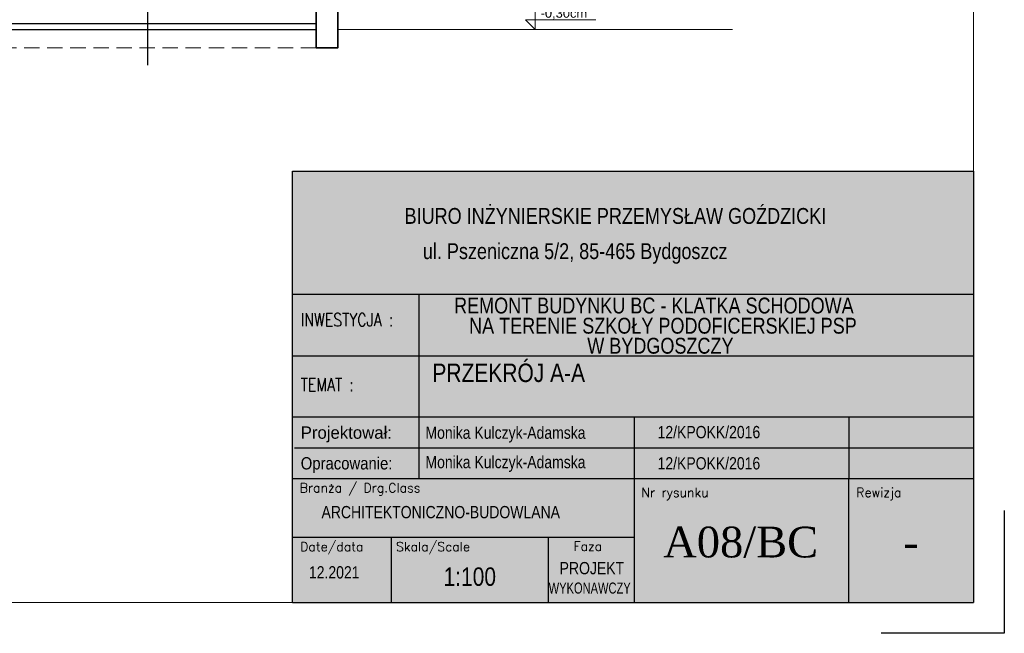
# Model space of a CAD drawing. Header units: millimetres. Extents: x -539 to 9013, y -5271 to -2164.
# Tile 14 of 15: x 7412 to 9013, y -5271 to -4272. Entities that reach past the tile are written whole.
import ezdxf
from ezdxf.enums import TextEntityAlignment as Align

# ---------------------------------------------------------------- set-up
doc = ezdxf.new("R2010")
doc.units = ezdxf.units.MM
doc.linetypes.add('DASHED', pattern=[0.75, 0.5, -0.25])
for name, color, linetype, lineweight in [('!MARIUSZ', 220, 'Continuous', 35), ('BA_txc', 1, 'Continuous', 18), ('M_Ramki do druku', 7, 'Continuous', 18), ('M_Ramki rysunków', 2, 'Continuous', 18), ('PG_SCHODY', 2, 'Continuous', 18), ('PG_WIDOKOWE_CIENKIE', 1, 'Continuous', 18), ('PG_ŚCIANY_SŁUPY', 4, 'Continuous', 35), ('Przekrojowa', 60, 'Continuous', 18), ('TABC', 1, 'Continuous', 18), ('TABELKA', 7, 'Continuous', 18)]:
    doc.layers.add(name, color=color, linetype=linetype, lineweight=lineweight)
doc.layers.add('BS_TXG', color=2, linetype='Continuous')
doc.styles.add('BIKTS', font='bikromsw.shx', dxfattribs={"width": 0.85})
doc.styles.add('ROMANC', font='times.ttf', dxfattribs={"height": 20})
doc.styles.add('ROMANS', font='bikromsw.shx', dxfattribs={"width": 0.8})
doc.styles.add('SIMPLEX', font='SIMPLEX')
doc.styles.get("Standard").update_dxf_attribs({"font": 'arial.ttf'})

# ---------------------------------------------------------------- blocks, each defined once
blk = doc.blocks.new('Znacznik_narozny')
at = {"layer": 'M_Ramki do druku', "lineweight": -2}
blk.add_lwpolyline([(0, -20), (0, 0), (20, 0)], dxfattribs=at)
blk = doc.blocks.new('A$C38c5ed0e')
at = {"true_color": 0xffffff}
h = blk.add_hatch(color=7, dxfattribs=at)
h.dxf.hatch_style = 1
h.paths.add_polyline_path([(1107.2, 702), (0, 702), (0, 0), (1107.2, 0)])
at = {"layer": 'Przekrojowa', "color": 18, "lineweight": 30, "true_color": 0x000000}
for p, q in [((0, 0), (0, 702)), ((0, 702), (1107.2, 702))]:
    blk.add_line(p, q, dxfattribs=at)
blk = doc.blocks.new('TAB-SP')
at = {"color": 18, "true_color": 0x000000}
for p, q in [((-5536.1, 0), (-5536.1, 3509.8)), ((-5536.1, 3509.8), (0, 3509.8)), ((0, 3509.8), (0, 0)), ((-4506.1, 2008.4), (-4506.1, 2508.4)), ((-5536.1, 2008.4), (0, 2008.4)), ((-4506.1, 1013.7), (-4506.1, 2025)), ((-2760.1, 1508.4), (-2760.1, 531.1)), ((-1013.6, 1508.4), (-1013.6, 1008.4)), ((-5520.2, 1258.4), (0, 1258.4)), ((0, 1008.4), (-5536.1, 1008.4)), ((-4506.1, 1008.4), (-4506.1, 1013.7)), ((-1013.6, 0), (-1013.6, 1008.4)), ((-5536.1, 0), (0, 0))]:
    blk.add_line(p, q, dxfattribs=at)
at = {"color": 18, "linetype": 'Continuous', "true_color": 0x000000}
for p, q in [((0, 2508.4), (-5536.1, 2508.4)), ((0, 1508.4), (-5536.1, 1508.4)), ((-2760.1, 531.1), (-5536.1, 531.1)), ((-4733, 0), (-4733, 531.1)), ((-3456.9, 0), (-3456.9, 531.1)), ((-2760.1, 531.1), (-2760.1, 0))]:
    blk.add_line(p, q, dxfattribs=at)
at = {"color": 18, "true_color": 0x000000, "style": 'ROMANS'}
for s, width, p, p2 in [('Projektował: ', 0.750949, (-5470.2, 1333.4), (-4690.7, 1333.4)), ('Opracowanie: ', 0.711769, (-5470.2, 1083.4), (-4690.7, 1083.4))]:
    blk.add_text(s, height=100, dxfattribs=dict(at, width=width)).set_placement(p, p2, align=Align.FIT)
at = {"color": 18, "true_color": 0x000000, "style": 'BIKTS', "width": 0.85}
for tag, p, height in [('TEMAT1', (-4383.2, 1811.2), 150), ('TEMAT2', (-4383.2, 1591.4), 150), ('PROJEKTOWAł1', (-4383.2, 1336.3), 100), ('UPR.NR1', (-2568.7, 1341.4), 100), ('PROJEKTOWAŁ2', (-4383.2, 1086.3), 100), ('UPR.NR2', (-2568.7, 1091.4), 100), ('BRANżA', (-4783.2, 686.3), 100), ('FAZA', (-3199.1, 242.2), 100), ('DATA', (-5403.2, 196.3), 100), ('SKALA', (-4363.2, 136.3), 150), ('UPR.NR4', (-3378, 72.8), 100)]:
    blk.add_attdef(tag, p, '', height=height, dxfattribs=at)
at = {"color": 18, "true_color": 0x000000, "style": 'ROMANC'}
for tag, p in [('NR', (-2074.9, 367.7)), ('REWIZJA', (-508.5, 367.7))]:
    blk.add_attdef(tag, text='', height=250, dxfattribs=at).set_placement(p, align=Align.CENTER)
at = {"layer": 'TABC', "color": 18, "linetype": 'Continuous', "true_color": 0x000000, "style": 'SIMPLEX'}
for s, height, p in [('Branża / Drg.Class', 74.597, (-5478.3, 896.5)), ('Nr rysunku', 74.6, (-2700.3, 859.2)), ('Rewizja', 74.6, (-953.8, 859.2)), ('Date/data', 74.6, (-5475.1, 418.1)), ('Skala/Scale', 74.597, (-4695.7, 418.1)), ('Faza', 74.6, (-3252.3, 421.3))]:
    blk.add_text(s, height=height, dxfattribs=at).set_placement(p)
at = {"layer": 'TABELKA', "color": 18, "true_color": 0x000000}
for s, height, style, width, p in [('BIURO INŻYNIERSKIE PRZEMYSŁAW GOŹDZICKI', 128.932, 'BIKTS', 0.85, (-4626, 3081.9)), ('ul. Pszeniczna 5/2, 85-465 Bydgoszcz', 128.932, 'BIKTS', 0.85, (-4477.1, 2795.4)), ('REMONT BUDYNKU BC - KLATKA SCHODOWA ', 128.932, 'BIKTS', 0.85, (-4223.3, 2352.7)), ('INWESTYCJA :', 105.6, 'SIMPLEX', 0.8, (-5470.2, 2248.3)), ('NA TERENIE SZKOŁY PODOFICERSKIEJ PSP ', 128.932, 'BIKTS', 0.85, (-4101.3, 2188.5)), ('TEMAT :', 105.6, 'SIMPLEX', 0.8, (-5470.2, 1720.8))]:
    blk.add_text(s, height=height, dxfattribs=dict(at, style=style, width=width)).set_placement(p)
at = {"layer": 'TABELKA', "color": 18, "true_color": 0x000000, "insert": (-3140.4, 2154.5), "char_height": 128.932, "width": 1530.261, "attachment_point": 1, "style": 'BIKTS'}
blk.add_mtext('W BYDGOSZCZY', dxfattribs=at)

msp = doc.modelspace()

# ---------------------------------------------------------------- linework, layer by layer
at = {"layer": '!MARIUSZ', "color": 18, "linetype": 'DASHED', "lineweight": 0, "ltscale": 50, "true_color": 0x000000}
msp.add_lwpolyline([(7894.55, -4318.45), (5401.05, -4318.45)], dxfattribs=at)
at = {"color": 18, "true_color": 0x000000}
for p, q in [((6121.05, -4278.45), (7894.55, -4278.45)), ((6121.05, -4288.45), (7894.55, -4288.45))]:
    msp.add_line(p, q, dxfattribs=at)
at = {"layer": 'BA_txc', "color": 18, "true_color": 0x000000}
for p, q in [((8250.37, -4252.83), (8250.37, -4288.45)), ((8250.37, -4288.45), (8234.49, -4272.94)), ((8234.49, -4272.94), (8348.83, -4272.94))]:
    msp.add_line(p, q, dxfattribs=at)
at = {"layer": 'BS_TXG', "color": 18, "true_color": 0x000000}
msp.add_line((7620.18, -4223.85), (7620.18, -4346.39), dxfattribs=at)
at = {"layer": 'M_Ramki rysunków', "color": 18, "true_color": 0x000000}
msp.add_lwpolyline([(5113.26, -5221.08), (5113.26, -2351.08), (8963.26, -2351.08), (8963.26, -5221.08)], close=True, dxfattribs=at)
at = {"layer": 'PG_SCHODY', "color": 18, "true_color": 0x000000}
msp.add_lwpolyline([(7929.55, -4288.45), (8571.2, -4288.45)], dxfattribs=at)
at = {"layer": 'PG_ŚCIANY_SŁUPY', "color": 18, "true_color": 0x000000}
msp.add_lwpolyline([(7894.55, -4258.45), (7894.55, -4318.45), (7929.55, -4318.45), (7929.55, -4258.45), (7894.55, -4258.45)], dxfattribs=at)

# ---------------------------------------------------------------- block references
at = {"color": 18, "true_color": 0x000000}
ref = msp.add_blockref('TAB-SP', (8963.26, -5221.08), dxfattribs=dict(at, xscale=0.1999999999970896, yscale=0.1999999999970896, zscale=0.1999999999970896))
ref.add_attrib('TEMAT1', 'PRZEKRÓJ A-A', (8083.32, -4862.1), dxfattribs={"color": 250, "height": 30, "style": 'BIKTS', "width": 0.85})
ref.add_attrib('PROJEKTOWAł1', 'Monika Kulczyk-Adamska', (8072.05, -5002.38), dxfattribs={"color": 250, "height": 20, "style": 'BIKTS', "width": 0.85})
ref.add_attrib('UPR.NR1', '12/KPOKK/2016', (8449.52, -5004.4), dxfattribs={"color": 250, "height": 20, "style": 'BIKTS', "width": 0.85})
ref.add_attrib('PROJEKTOWAł2', 'Monika Kulczyk-Adamska', (8072.05, -4954.54), dxfattribs={"color": 250, "height": 20, "style": 'BIKTS', "width": 0.85})
ref.add_attrib('UPR.NR2', '12/KPOKK/2016', (8449.52, -4953.6), dxfattribs={"color": 250, "height": 20, "style": 'BIKTS', "width": 0.85})
ref.add_attrib('UPR.NR4', 'WYKONAWCZY', (8272.41, -5206.4), dxfattribs={"color": 250, "height": 18, "style": 'BIKTS', "width": 0.75})
ref.add_attrib('BRANżA', 'ARCHITEKTONICZNO-BUDOWLANA', (7903.04, -5083.82), dxfattribs={"color": 250, "height": 20, "style": 'BIKTS', "width": 0.85})
ref.add_attrib('DATA', '12.2021', (7882.62, -5181.82), dxfattribs={"color": 250, "height": 20, "style": 'BIKTS', "width": 0.85})
ref.add_attrib('SKALA', '1:100', (8101.44, -5193.82), dxfattribs={"color": 250, "height": 30, "style": 'BIKTS', "width": 0.85})
ref.add_attrib('FAZA', 'PROJEKT ', (8290.22, -5175), dxfattribs={"color": 250, "height": 20, "style": 'BIKTS', "width": 0.85})
ref.add_attrib('NR', 'A08/BC', dxfattribs={"color": 250, "height": 50, "style": 'ROMANC'}).set_placement((8584.65, -5147.53), align=Align.CENTER)
ref.add_attrib('REWIZJA', '-', dxfattribs={"color": 250, "height": 50, "style": 'ROMANC'}).set_placement((8861.56, -5147.53), align=Align.CENTER)
at = {"layer": 'M_Ramki do druku', "color": 18, "lineweight": -2, "true_color": 0x000000, "xscale": 10, "yscale": 10, "zscale": 10, "rotation": 180}
msp.add_blockref('Znacznik_narozny', (9013.26, -5271.08), dxfattribs=at)
at = {"layer": 'PG_WIDOKOWE_CIENKIE', "color": 18, "lineweight": 30, "true_color": 0x000000}
msp.add_blockref('A$C38c5ed0e', (7856.04, -5221.08), dxfattribs=at)

# ---------------------------------------------------------------- texts
at = {"layer": 'BA_txc', "color": 18, "true_color": 0x000000, "insert": (8259.28, -4254.26), "char_height": 15, "attachment_point": 1}
msp.add_mtext_dynamic_manual_height_columns('-0,30cm', width=650.6795, gutter_width=50, heights=[0], dxfattribs=at)
at = {"layer": 'TABELKA', "color": 18, "true_color": 0x000000, "style": 'BIKTS', "width": 0.85}
msp.add_text('NA TERENIE SZKOŁY PODOFICERSKIEJ PSP ', height=25.7864, dxfattribs=at).set_placement((8143, -4783.37))
at = {"layer": 'TABELKA', "color": 18, "true_color": 0x000000, "insert": (8335.18, -4790.18), "char_height": 25.7864, "width": 306.0523, "attachment_point": 1, "style": 'BIKTS'}
msp.add_mtext('W BYDGOSZCZY', dxfattribs=at)

doc.saveas('drawing.dxf')
